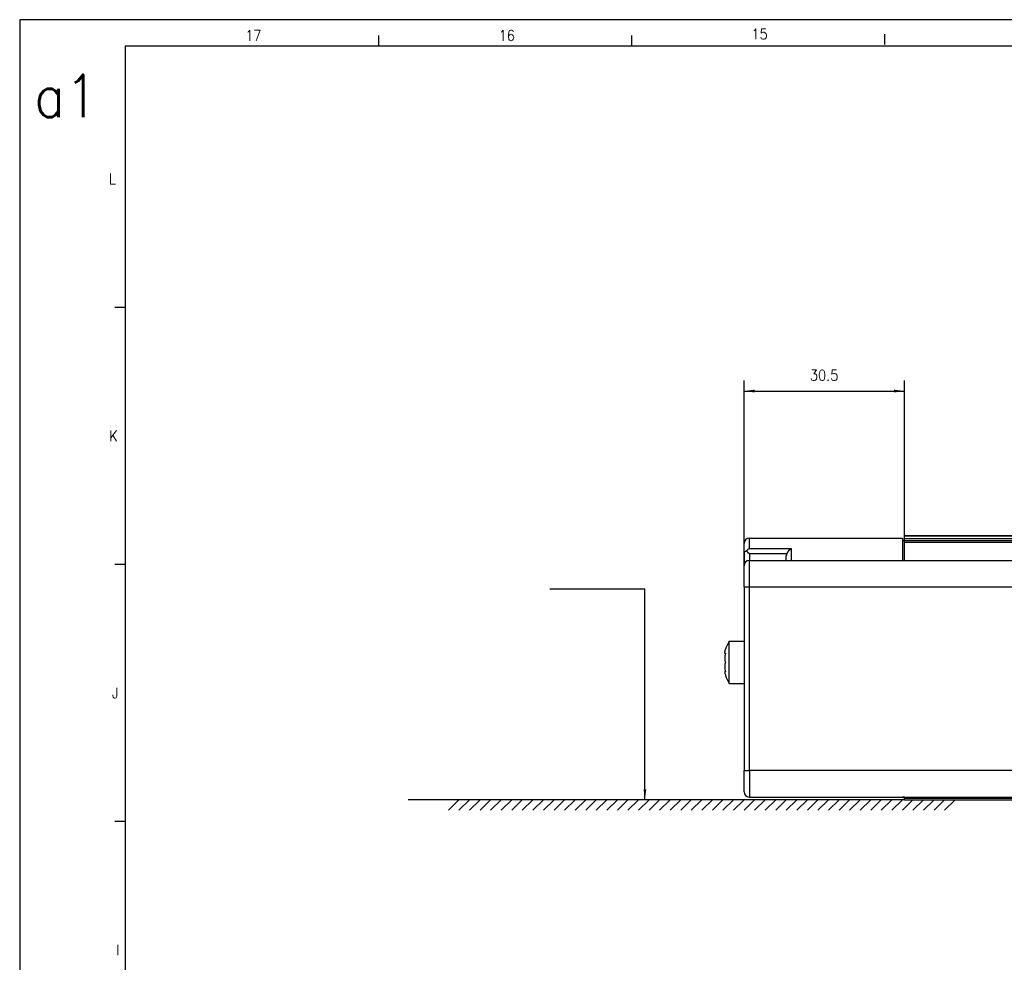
# Model space of a CAD drawing. Header units: inches. Extents: x -235 to 1816, y -109 to 485.
# Tile 6 of 25: x -235 to -49, y 306 to 485. Entities that reach past the tile are written whole.
import ezdxf

# ---------------------------------------------------------------- set-up
doc = ezdxf.new("R2010")
doc.units = ezdxf.units.IN
doc.layers.add('1', color=7, linetype='Continuous')
doc.styles.add('CONVERTER_11', font='txt.shx', dxfattribs={"width": 0.9})
doc.dimstyles.new('ME10_DIM_55', dxfattribs={"dimtxt": 2, "dimasz": 2, "dimexe": 2, "dimexo": 0, "dimgap": 2, "dimtad": 1, "dimdsep": 46, "dimtxsty": 'CONVERTER_11', "dimsah": 1, "dimcen": 0.09, "dimclrd": 2, "dimclre": 2, "dimclrt": 2, "dimadec": 0, "dimazin": 0, "dimtfac": 1, "dimtdec": 4, "dimtix": 1, "dimtmove": 0, "dimatfit": 3, "dimfxl": 1, "dimtolj": 1, "dimtzin": 0, "dimarcsym": 0})
doc.dimstyles.get("Standard").update_dxf_attribs({"dimtxt": 0.18, "dimasz": 0.18, "dimexe": 0.18, "dimexo": 0.0625, "dimgap": 0.09, "dimtad": 0, "dimtih": 1, "dimtoh": 1, "dimdec": 4, "dimzin": 0, "dimdsep": 46, "dimtxsty": 'Standard', "dimcen": 0.09, "dimadec": 0, "dimazin": 0, "dimtfac": 1, "dimtdec": 4, "dimtofl": 0, "dimtmove": 0, "dimatfit": 3, "dimfxl": 1, "dimtolj": 1, "dimtzin": 0, "dimarcsym": 0})

# ---------------------------------------------------------------- blocks, each defined once
blk = doc.blocks.new('L-6_PERFIL__41', base_point=(-101.63, 337.1))
at = {"color": 7, "linetype": 'Continuous'}
for p, q in [((-96.97, 384.6), (-96.97, 386.61)), ((-96.97, 386.61), (-67.97, 386.61)), ((-67.97, 386.61), (-67.97, 386.11)), ((-67.97, 386.11), (-67.97, 382.41)), ((-67.57, 386.11), (-67.97, 386.11)), ((-67.57, 387.1), (263.26, 387.1)), ((-67.57, 387.09), (-67.57, 387.1)), ((-67.57, 387.09), (263.27, 387.09)), ((-67.57, 386.48), (-67.57, 387.09)), ((-67.57, 386.16), (-67.57, 386.48)), ((263.67, 386.48), (-67.57, 386.48)), ((-67.57, 386.16), (263.89, 386.16)), ((-67.57, 386.11), (-67.57, 386.16)), ((-67.57, 385.83), (-67.57, 386.11)), ((-97.97, 383.67), (-97.97, 385.61)), ((-88.97, 384.6), (-96.97, 384.6)), ((-88.97, 382.41), (-88.97, 384.6)), ((264.11, 385.83), (-67.57, 385.83)), ((-67.57, 382.41), (-67.57, 385.83)), ((-97.97, 383.67), (-97.97, 381.41)), ((-89.9, 383.67), (-96.97, 383.67)), ((-96.97, 383.67), (-96.97, 382.41)), ((-96.97, 377.41), (-96.97, 382.41)), ((-96.97, 382.41), (-88.97, 382.41)), ((-89.97, 382.41), (-89.97, 383.28)), ((-88.97, 382.41), (-67.97, 382.41)), ((-67.97, 382.41), (-46.57, 382.41)), ((-97.97, 377.41), (-97.97, 381.41)), ((-97.97, 377.41), (-97.97, 367.11)), ((-96.97, 377.41), (-67.97, 377.41)), ((-96.97, 342.61), (-96.97, 377.41)), ((-67.97, 377.41), (-67.17, 377.41)), ((-67.17, 377.41), (-46.57, 377.41)), ((-100.8, 367.11), (-97.97, 367.11)), ((-100.8, 359.11), (-100.8, 367.11)), ((-97.97, 367.11), (-97.97, 359.11)), ((-101.49, 364.81), (-101.58, 364.8)), ((-101.49, 361.41), (-101.58, 361.41)), ((-100.8, 359.11), (-97.97, 359.11)), ((-97.97, 359.11), (-97.97, 342.61)), ((-97.97, 338.61), (-97.97, 342.61)), ((-46.57, 342.61), (-96.97, 342.61)), ((-96.97, 342.61), (-96.97, 337.61)), ((-96.97, 337.61), (-67.97, 337.61)), ((-67.97, 337.61), (-67.97, 337.58)), ((-67.97, 337.61), (-67.57, 337.6)), ((-67.57, 337.6), (-46.57, 337.61)), ((-67.57, 337.58), (-67.57, 337.6)), ((-67.57, 337.58), (-67.97, 337.58)), ((-67.57, 337.35), (-67.57, 337.58)), ((264.43, 337.35), (-67.57, 337.35)), ((-67.57, 337.1), (-67.57, 337.35)), ((-67.57, 337.1), (264.59, 337.1))]:
    blk.add_line(p, q, dxfattribs=at)
for centre, radius, start, end in [((-96.97, 385.61), 1, 90, 180), ((-96.43, 383.15), 1.55, 110.5131, 135.593), ((-88.44, 383.14), 1.55, 109.9229, 160.0771), ((-96.97, 381.41), 1, 90, 180), ((-88.83, 383.28), 1.14, 160.1209, 180.0438), ((-93.87, 363.11), 8, 150, 161.79), ((-93.87, 363.11), 8, 198.21, 210), ((-96.97, 338.61), 1, 180, 270)]:
    blk.add_arc(centre, radius, start, end, dxfattribs=at)
for points, knots in [([(-97.54, 384.23), (-97.66, 384.16), (-97.89, 384.03), (-97.95, 383.78), (-97.97, 383.67)], [0, 0, 0, 0, 0.4154941, 0.743563, 0.743563, 0.743563, 0.743563]), ([(-96.97, 383.67), (-97.07, 383.76), (-97.26, 383.95), (-97.45, 384.14), (-97.54, 384.23)], [0, 0, 0, 0, 0.4092138, 0.7984696, 0.7984696, 0.7984696, 0.7984696]), ([(-97.97, 377.41), (-97.96, 377.41), (-97.94, 377.41), (-97.88, 377.41), (-97.8, 377.41), (-97.67, 377.41), (-97.51, 377.41), (-97.34, 377.41), (-97.16, 377.41), (-97.03, 377.41), (-96.97, 377.41)], [0, 0, 0, 0, 0.035106, 0.070212, 0.164184, 0.292893, 0.450991, 0.631905, 0.812634, 1, 1, 1, 1]), ([(-101.58, 364.8), (-101.59, 364.82), (-101.64, 364.86), (-101.62, 364.97), (-101.61, 365.08), (-101.59, 365.18), (-101.57, 365.29), (-101.53, 365.43), (-101.49, 365.54), (-101.47, 365.61)], [0, 0, 0, 0, 0.0622194, 0.1868498, 0.2890504, 0.3941222, 0.4950627, 0.6352095, 0.8379029, 0.8379029, 0.8379029, 0.8379029]), ([(-101.49, 364.81), (-101.53, 364.65), (-101.61, 364.33), (-101.64, 363.87), (-101.62, 363.45), (-101.52, 363.21), (-101.47, 363.11)], [0, 0, 0, 0, 0.49537, 0.961279, 1.394343, 1.735433, 1.735433, 1.735433, 1.735433]), ([(-101.58, 364.8), (-101.56, 364.81), (-101.52, 364.82), (-101.49, 364.85), (-101.47, 364.87)], [0, 0, 0, 0, 0.0400476, 0.1292847, 0.1292847, 0.1292847, 0.1292847]), ([(-101.47, 364.87), (-101.48, 364.86), (-101.48, 364.84), (-101.49, 364.82), (-101.49, 364.81)], [0, 0, 0, 0, 0.03466058, 0.06933502, 0.06933502, 0.06933502, 0.06933502]), ([(-101.47, 363.11), (-101.52, 363), (-101.62, 362.76), (-101.64, 362.33), (-101.6, 361.84), (-101.52, 361.51), (-101.47, 361.34)], [0, 0, 0, 0, 0.341208, 0.774439, 1.273913, 1.804593, 1.804593, 1.804593, 1.804593]), ([(-101.58, 361.41), (-101.59, 361.4), (-101.63, 361.37), (-101.63, 361.26), (-101.61, 361.1), (-101.56, 360.87), (-101.5, 360.7), (-101.47, 360.61)], [0, 0, 0, 0, 0.0491061, 0.1355308, 0.3017535, 0.5380953, 0.8393761, 0.8393761, 0.8393761, 0.8393761]), ([(-101.47, 361.34), (-101.49, 361.36), (-101.52, 361.39), (-101.56, 361.41), (-101.58, 361.41)], [0, 0, 0, 0, 0.0892346, 0.1292839, 0.1292839, 0.1292839, 0.1292839]), ([(-97.97, 342.61), (-97.96, 342.61), (-97.94, 342.61), (-97.88, 342.61), (-97.8, 342.61), (-97.67, 342.61), (-97.51, 342.61), (-97.34, 342.61), (-97.16, 342.61), (-97.03, 342.61), (-96.97, 342.61)], [0, 0, 0, 0, 0.035106, 0.070212, 0.164184, 0.292893, 0.450991, 0.631905, 0.812634, 1, 1, 1, 1])]:
    blk.add_open_spline(points, degree=3, knots=knots, dxfattribs=at)
blk = doc.blocks.new('L-6__42', base_point=(-101.63, 337.1))
blk.add_blockref('L-6_PERFIL__41', (-101.63, 337.1))
blk = doc.blocks.new('*D100')
at = {"layer": '1', "color": 2, "linetype": 'Continuous'}
for p, q in [((-97.97, 377.41), (-97.97, 416.47)), ((-67.57, 387.1), (-67.57, 416.47)), ((-97.97, 414.47), (-67.57, 414.47))]:
    blk.add_line(p, q, dxfattribs=at)
at = {"layer": '1', "color": 2}
for points in [[(-95.97, 414.74), (-95.97, 414.21), (-97.97, 414.47)], [(-69.57, 414.21), (-69.57, 414.74), (-67.57, 414.47)]]:
    blk.add_solid(points, dxfattribs=at)
at = {"layer": '1', "color": 2, "insert": (-85.5, 416.47), "char_height": 2, "attachment_point": 7, "rotation": 0.0001, "line_spacing_factor": 0.60024, "style": 'CONVERTER_11'}
blk.add_mtext('30.5', dxfattribs=at)
blk = doc.blocks.new('Marco_a1', base_point=(184.81, 187.78))
at = {"layer": '1', "color": 2, "linetype": 'Continuous'}
for p, q in [((604.81, 484.78), (-235.19, 484.78)), ((-235.19, 484.78), (-235.19, -109.22)), ((-167.24, 481.78), (-167.24, 479.78)), ((-119.3, 481.78), (-119.3, 479.78)), ((-71.36, 482.06), (-71.36, 480.06)), ((-215.19, 430.31), (-217.19, 430.31)), ((-215.19, 381.65), (-217.19, 381.65)), ((-215.19, 332.98), (-217.19, 332.98))]:
    blk.add_line(p, q, dxfattribs=at)
at = {"layer": '1', "color": 7, "linetype": 'Continuous'}
for p, q in [((599.81, 479.78), (-215.19, 479.78)), ((-215.19, 479.78), (-215.19, -104.22))]:
    blk.add_line(p, q, dxfattribs=at)
at = {"layer": '1', "color": 2, "char_height": 2, "attachment_point": 4, "line_spacing_factor": 1.20048, "style": 'CONVERTER_11'}
for s, insert in [('17', (-192.46, 481.8)), ('16', (-144.46, 481.8)), ('15', (-96.58, 482.08)), ('L', (-218.3, 454.65)), ('K', (-218.22, 405.98)), ('J', (-217.69, 357.31)), ('I', (-216.92, 308.65))]:
    blk.add_mtext(s, dxfattribs=dict(at, insert=insert))
at = {"layer": '1', "color": 6, "insert": (-232.45, 470.35), "char_height": 8, "attachment_point": 4, "line_spacing_factor": 1.20048, "style": 'CONVERTER_11'}
blk.add_mtext('a1', dxfattribs=at)
blk = doc.blocks.new('Top', base_point=(184.81, 187.78))
blk.add_blockref('Marco_a1', (184.81, 187.78))
blk = doc.blocks.new('_dummy_frame__45', base_point=(-235.19, -174.57))
blk.add_blockref('Top', (184.81, 187.78))
blk = doc.blocks.new('_dummy_frame__46', base_point=(-346.5, -309.51))
at = {"layer": '1'}
blk.add_blockref('_dummy_frame__45', (-235.19, -174.57), dxfattribs=at)
blk = doc.blocks.new('E', base_point=(273, 362.101))
at = {"layer": '1', "color": 7, "linetype": 'Continuous'}
for p, q in [((-67.573, 337.103), (-161.573, 337.103)), ((-153.977, 335.103), (-151.977, 337.103)), ((-149.977, 337.103), (-151.977, 335.103)), ((-149.975, 335.103), (-147.975, 337.103)), ((-145.975, 337.103), (-147.975, 335.103)), ((-145.975, 335.103), (-143.975, 337.103)), ((-141.975, 337.103), (-143.975, 335.103)), ((-141.975, 335.103), (-139.975, 337.103)), ((-137.975, 337.103), (-139.975, 335.103)), ((-137.975, 335.103), (-135.975, 337.103)), ((-133.975, 337.103), (-135.975, 335.103)), ((-133.975, 335.103), (-131.975, 337.103)), ((-129.975, 337.103), (-131.975, 335.103)), ((-129.975, 335.103), (-127.975, 337.103)), ((-125.975, 337.103), (-127.975, 335.103)), ((-125.975, 335.103), (-123.975, 337.103)), ((-121.975, 337.103), (-123.975, 335.103)), ((-121.975, 335.103), (-119.975, 337.103)), ((-117.975, 337.103), (-119.975, 335.103)), ((-117.975, 335.103), (-115.975, 337.103)), ((-113.975, 337.103), (-115.975, 335.103)), ((-113.975, 335.103), (-111.975, 337.103)), ((-109.975, 337.103), (-111.975, 335.103)), ((-109.975, 335.103), (-107.975, 337.103)), ((-105.975, 337.103), (-107.975, 335.103)), ((-105.981, 335.103), (-103.981, 337.103)), ((-101.981, 337.103), (-103.981, 335.103)), ((-101.979, 335.103), (-99.979, 337.103)), ((-97.979, 337.103), (-99.979, 335.103)), ((-97.979, 335.103), (-95.979, 337.103)), ((-93.979, 337.103), (-95.979, 335.103)), ((-93.979, 335.103), (-91.979, 337.103)), ((-89.979, 337.103), (-91.979, 335.103)), ((-89.979, 335.103), (-87.979, 337.103)), ((-85.979, 337.103), (-87.979, 335.103)), ((-85.979, 335.103), (-83.979, 337.103)), ((-81.979, 337.103), (-83.979, 335.103)), ((-81.979, 335.103), (-79.979, 337.103)), ((-77.979, 337.103), (-79.979, 335.103)), ((-77.979, 335.103), (-75.979, 337.103)), ((-73.979, 337.103), (-75.979, 335.103)), ((-73.979, 335.103), (-71.979, 337.103)), ((-69.979, 337.103), (-71.979, 335.103)), ((-69.979, 335.103), (-67.979, 337.103)), ((-65.979, 337.103), (-67.979, 335.103)), ((-65.979, 335.103), (-63.979, 337.103)), ((-61.979, 337.103), (-63.979, 335.103)), ((-61.979, 335.103), (-59.979, 337.103)), ((-57.979, 337.103), (-59.979, 335.103))]:
    blk.add_line(p, q, dxfattribs=at)
at = {"layer": '1', "color": 2}
blk.add_solid([(-117.019, 339.103), (-116.492, 339.103), (-116.755, 337.103)], dxfattribs=at)
blk.add_blockref('L-6__42', (-101.634, 337.1))
at = {"layer": '1'}
dim = blk.add_linear_dim(base=(-97.973, 414.473), p1=(-67.573, 387.103), p2=(-97.973, 377.407), text='30.5', dimstyle='ME10_DIM_55', dxfattribs=at)
dim.commit()
dim.dimension.update_dxf_attribs({"geometry": '*D100', "text_midpoint": (-82.773, 417.473), "text_rotation": 0.00014})
at = {"layer": '1', "color": 2, "linetype": 'Continuous', "has_arrowhead": 0}
blk.add_leader([(-116.755, 337.103), (-116.755, 376.949), (-134.755, 376.949)], dimstyle='Standard', dxfattribs=at)

msp = doc.modelspace()

# ---------------------------------------------------------------- block references
msp.add_blockref('E', (273, 362.1))
at = {"layer": '1'}
msp.add_blockref('_dummy_frame__46', (-346.5, -309.51), dxfattribs=at)

doc.saveas('drawing.dxf')
